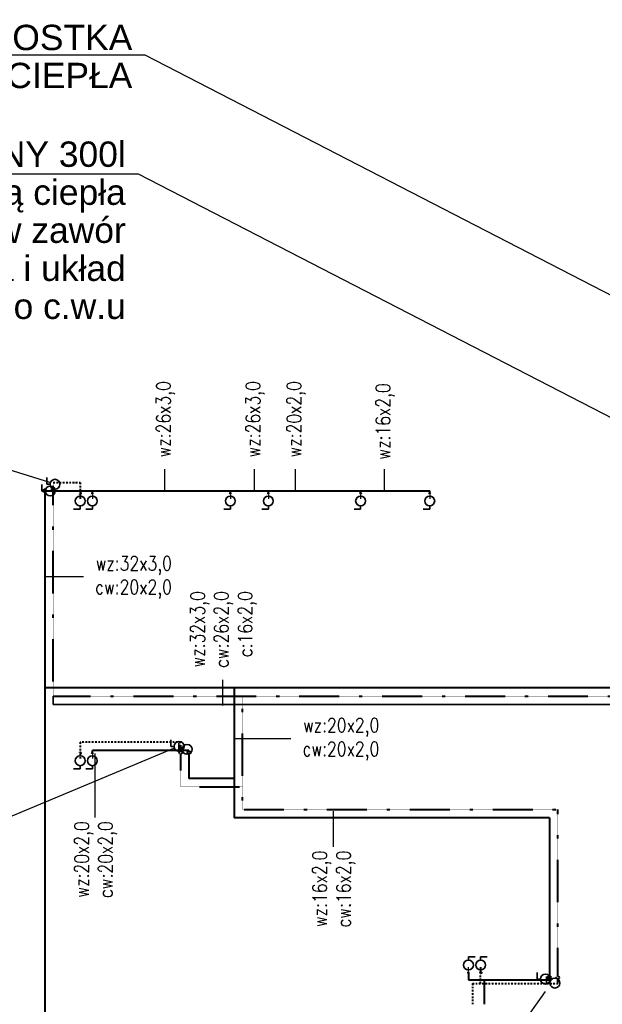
# Model space of a CAD drawing. Header units: millimetres. Extents: x 294088 to 335272, y 35511 to 100072.
# Tile 5 of 7: x 308479 to 313075, y 47016 to 54785. Entities that reach past the tile are written whole.
import ezdxf
from ezdxf import colors
from ezdxf.entities.mleader import LeaderData, LeaderLine
from ezdxf.enums import TextEntityAlignment as Align
from ezdxf.lldxf.tags import DXFTag
from ezdxf.math import Vec2, Vec3

# ---------------------------------------------------------------- set-up
doc = ezdxf.new("R2010")
doc.units = ezdxf.units.MM
doc.linetypes.add('DASHDOT', pattern=[25.4, 12.7, -6.35, 0, -6.35])
doc.linetypes.add('DASHED', pattern=[0.75, 0.5, -0.25])
for name, color, linetype, lineweight in [('__B_OPIS', 10, 'Continuous', 25), ('_B-woda ciepła', 240, 'DASHDOT', 40), ('_B__CYRKULACJA', 190, 'DASHED', 35), ('_B_OPIS', 221, 'Continuous', 25), ('_B_zawory', 250, 'Continuous', 35), ('IS_WODA', 160, 'Continuous', 40)]:
    doc.layers.add(name, color=color, linetype=linetype, lineweight=lineweight)
doc.layers.add('_B_Zimna_woda', color=5, linetype='SOLID', lineweight=30, true_color=0x0000ff)
doc.styles.add('CP_ATTR', font='ROMANS.SHX')
doc.styles.add('STYL1', font='SIMPLEX.SHX', dxfattribs={"width": 0.8})
tags = doc.linetypes.add('SOLID', pattern=[10, 10, 0]).pattern_tags.tags
tags[6:7] = [DXFTag(74, 4), DXFTag(75, 0), DXFTag(340, '0'), DXFTag(46, 0.0), DXFTag(50, 0.0), DXFTag(44, 0.0), DXFTag(45, 0.0)]
tags[4:5] = [DXFTag(74, 4), DXFTag(75, 0), DXFTag(340, '0'), DXFTag(46, 0.0), DXFTag(50, 0.0), DXFTag(44, 0.0), DXFTag(45, 0.0)]

# ---------------------------------------------------------------- blocks, each defined once
blk = doc.blocks.new('_None')
blk = doc.blocks.new('CPHS_873')
for p, q in [((0, 0.3), (0, 0.5)), ((0, 0.5), (0.4, 0.5))]:
    blk.add_line(p, q)
blk.add_circle((0, 0), 0.3)
at = {"linetype": 'ByBlock', "style": 'CP_ATTR', "flags": 9}
for tag, p in [('TEMPERATURE', (-0.0912248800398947, -0.01845471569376)), ('CHARACTER', (-0.0912248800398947, -0.0183855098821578)), ('ORDER-NO', (-0.0912248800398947, -0.0186461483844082)), ('NAME', (-0.0912248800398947, -0.0182681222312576)), ('FLOW', (-0.0912248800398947, -0.0183268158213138)), ('NUMBER', (-0.0912248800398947, -0.0185134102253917)), ('PRODUCT-TYPE', (-0.0912248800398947, -0.0185782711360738)), ('PN', (-0.0910380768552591, -0.0183268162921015)), ('OTHER', (-0.0910349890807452, -0.0182681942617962)), ('PRODUCER', (-0.0909469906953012, -0.0183268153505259)), ('VOLTAGE', (-0.0908559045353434, -0.0185165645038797)), ('ARTICLE', (-0.0908296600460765, -0.018257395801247)), ('WEIGHT', (-0.0907987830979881, -0.0183885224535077)), ('GROUP', (-0.09078797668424, -0.018453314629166)), ('POWER', (-0.0907864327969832, -0.018653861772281)), ('DN', (-0.0906413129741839, -0.0185875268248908))]:
    blk.add_attdef(tag, text='', height=5e-05, dxfattribs=at).set_placement(p, align=Align.MIDDLE_LEFT)

msp = doc.modelspace()

# ---------------------------------------------------------------- linework, layer by layer
at = {"layer": '_B-woda ciepła'}
for p, q in [((308743.509121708, 51132.8352443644), (308957.533994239, 51132.8352443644)), ((308957.533994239, 51132.8352443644), (308957.533994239, 51055.24753641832)), ((308955.6765754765, 51041.82799405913), (308955.6765754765, 51003.7684669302)), ((309749.8860453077, 49083.16487846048), (308957.533994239, 49083.16487846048)), ((308957.533994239, 49083.16487846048), (308957.533994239, 49005.5771705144)), ((308955.6765754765, 48992.15762815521), (308955.6765754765, 48954.09810102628)), ((312114.4356634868, 47180.15142291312), (312114.4356634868, 47257.7391308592)), ((312116.2930822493, 47271.15867321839), (312116.2930822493, 47309.21820034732)), ((312050.9644205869, 47180.15142291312), (312723.5347566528, 47180.15142291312)), ((312050.9644205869, 47180.15142291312), (312050.9644205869, 47016.8844006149))]:
    msp.add_line(p, q, dxfattribs=at)
at = {"layer": '_B-woda ciepła', "ltscale": 0.1}
for p, q in [((308743.509121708, 51092.13410306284), (308743.509121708, 51132.8352443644)), ((308743.509121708, 49446.72206490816), (308743.509121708, 51069.56863087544)), ((308743.509121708, 49446.72206490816), (316921.8551424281, 49446.72206490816)), ((310236.8682296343, 48551.94775372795), (310236.8682296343, 49446.72206490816)), ((309749.8860453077, 49014.29172232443), (309749.8860453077, 49083.16487846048)), ((309749.8860453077, 48731.30864771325), (309749.8860453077, 48991.72625013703)), ((309749.8860453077, 48731.30864771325), (310236.8682296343, 48731.30864771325)), ((310236.8682296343, 48551.94775372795), (312723.5347566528, 48551.94775372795)), ((312723.5347566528, 47238.37007125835), (312723.5347566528, 48551.94775372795)), ((312723.5347566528, 47180.15142291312), (312723.5347566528, 47215.80459907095))]:
    msp.add_line(p, q, dxfattribs=at)
at = {"layer": '_B-woda ciepła'}
for centre, radius in [((308743.3859675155, 51080.85136696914), 11.28340820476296), ((308955.6765754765, 51047.79823049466), 5.970236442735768), ((308955.6765754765, 48998.12786459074), 5.970236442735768), ((309749.7628911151, 49003.00898623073), 11.28340820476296), ((312116.2930822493, 47265.18843678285), 5.970236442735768), ((312723.6579108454, 47227.08733516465), 11.28340820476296)]:
    msp.add_circle(centre, radius, dxfattribs=at)
at = {"layer": '_B__CYRKULACJA'}
for p, q in [((308743.509121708, 49446.72206490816), (308743.509121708, 49381.82609135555)), ((308743.509121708, 49381.82609135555), (317046.9563319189, 49381.82609135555))]:
    msp.add_line(p, q, dxfattribs=at)
at = {"layer": '_B_Zimna_woda'}
for p, q in [((309052.7539843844, 51036.69617278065), (309052.7539843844, 51003.7684669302)), ((310141.4473686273, 51036.69617278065), (310141.4473686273, 51003.7684669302)), ((310441.0706760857, 51036.69617278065), (310441.0706760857, 51003.7684669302)), ((311168.727279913, 51036.69617278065), (311168.727279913, 51003.7684669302)), ((311714.0044792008, 51036.69617278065), (311714.0044792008, 51003.7684669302)), ((309052.7539843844, 48987.02580687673), (309052.7539843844, 48954.09810102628)), ((312019.2156733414, 47276.29049449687), (312019.2156733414, 47309.21820034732))]:
    msp.add_line(p, q, dxfattribs=at)
for centre in [(309052.7539843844, 51047.79823049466), (310141.4473686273, 51047.79823049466), (310441.0706760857, 51047.79823049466), (311168.727279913, 51047.79823049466), (311714.0044792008, 51047.79823049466), (309052.7539843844, 48998.12786459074), (312019.2156733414, 47265.18843678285)]:
    msp.add_circle(centre, 5.970236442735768, dxfattribs=at)
at = {"layer": 'IS_WODA'}
for p, q in [((308678.6131481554, 51056.86336127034), (308678.6131481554, 44731.04498976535)), ((308689.746562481, 51068.33531851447), (311714.0044792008, 51068.33531851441)), ((309052.7539843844, 51054.67718120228), (309052.7539843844, 51068.33531851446)), ((310141.4473686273, 51054.67718120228), (310141.4473686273, 51068.33531851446)), ((310441.0706760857, 51054.67718120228), (310441.0706760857, 51068.33531851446)), ((311168.727279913, 51054.67718120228), (311168.727279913, 51068.33531851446)), ((311714.0044792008, 51054.67718120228), (311714.0044792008, 51068.33531851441)), ((317264.6983458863, 49511.61803846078), (308678.6131481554, 49511.61803846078)), ((310171.9722560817, 49511.61803846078), (310171.9722560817, 48487.05178017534)), ((309814.7820188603, 49018.66495261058), (309052.7539843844, 49018.66495261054)), ((309052.7539843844, 49005.00681529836), (309052.7539843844, 49018.66495261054)), ((309814.7820188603, 49018.66495261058), (309814.7820188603, 49014.3907331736)), ((309814.7820188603, 48991.82586866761), (309814.7820188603, 48796.20462126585)), ((310171.9722560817, 48796.20462126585), (309814.7820188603, 48796.20462126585)), ((312658.6387831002, 48487.05178017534), (310171.9722560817, 48487.05178017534)), ((312658.6387831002, 48487.05178017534), (312658.6387831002, 47238.46908210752)), ((312019.2156733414, 47258.30948607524), (312019.2156733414, 47209.47825334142)), ((312019.2156733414, 47209.47825334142), (312658.6387831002, 47209.47825334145)), ((312146.1844107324, 47016.31404539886), (312146.1844107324, 47208.71499211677))]:
    msp.add_line(p, q, dxfattribs=at)
for centre in [(308678.4647460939, 51068.14579352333), (309814.9304209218, 49003.1083009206), (312658.4903810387, 47227.18664985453)]:
    msp.add_circle(centre, 11.28340820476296, dxfattribs=at)

# ---------------------------------------------------------------- block references
at = {"layer": '_B_zawory', "ltscale": 3, "xscale": 130, "yscale": 130, "zscale": 130}
for p, rotation in [((308757.6593748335, 51119.21340971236, 4.614583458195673e-07), 89.9999999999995), ((308720.128290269, 51065.54118298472, 4.614583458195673e-07), 89.9999999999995), ((308956.4201360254, 50987.33544329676), 179.9999999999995), ((309052.4656462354, 50987.33544329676), 179.9999999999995), ((310141.1590304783, 50987.33544329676), 179.9999999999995), ((310440.7823379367, 50987.33544329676), 179.9999999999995), ((311168.4389417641, 50987.33544329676), 179.9999999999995), ((311713.7161410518, 50987.33544329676), 179.9999999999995), ((309736.9900717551, 49050.5825275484), 89.9999999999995), ((309800.3441777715, 49028.00875744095), 89.9999999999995), ((308956.4201360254, 48937.66507739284), 179.9999999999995), ((309052.4656462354, 48937.66507739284), 179.9999999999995), ((312019.5040114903, 47325.65122398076), 359.9999999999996), ((312115.5495217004, 47325.65122398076), 359.9999999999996), ((312626.4975363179, 47214.6890300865, 4.614583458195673e-07), 89.9999999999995), ((312700.97953524, 47183.09755746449, 4.614583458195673e-07), 89.9999999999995)]:
    msp.add_blockref('CPHS_873', p, dxfattribs=dict(at, rotation=rotation))

# ---------------------------------------------------------------- leaders
at = {"layer": '__B_OPIS'}
ml = msp.add_multileader_mtext('Standard', dxfattribs=at)
ml.set_content('{\\f@Arial Unicode MS|b0|i0|c238|p0;\\W1;WEWNĘTRZNA JEDNOSTKA \\PPOMPY CIEPŁA}', color=256, style='STYL1')
ml.set_leader_properties(color=256)
ml.set_arrow_properties(name='NONE')
ml.build(insert=Vec2(0, 0))
ml.multileader.update_dxf_attribs({"has_text_frame": 1, "text_left_attachment_type": 6, "text_right_attachment_type": 6, "text_top_attachment_type": 0, "text_bottom_attachment_type": 0, "dogleg_length": 0.1, "arrow_head_size": 100})
ctx = ml.context
ctx.base_point, ctx.char_height, ctx.arrow_head_size, ctx.landing_gap_size, ctx.plane_origin = Vec3(305483.7515079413, 54504.4200230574, -7472.111019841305), 200, 100, 100, Vec3(347346.1044371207, 114513.6276410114, -7472.111019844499)
ctx.left_attachment, ctx.right_attachment, ctx.text_align_type, ctx.attachment_type = 6, 6, 2, 2
notes = []
notes.append((ctx, [(1, (1, 1, 0), (309468.1625584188, 54504.4200230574, -7472.111019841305), (-1, 0), 0.1, [(1, [(316966.4001173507, 50638.32869515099, -7472.111019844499), (316966.4001173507, 50638.32869515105, -7472.111019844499)], 256, [])])]))
ctx.mtext.insert, ctx.mtext.alignment, ctx.mtext.line_spacing_factor, ctx.mtext.flow_direction = Vec3(309368.0625584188, 54744.4200230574, -7472.111019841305), 3, 0.9, 5
ml = msp.add_multileader_mtext('Standard', dxfattribs=at)
ml.set_content('{\\f@Arial Unicode MS|b0|i0|c238|p0;\\W1;BOJLER ELEKTRYCZNY 300l\\PPołączony w układ z pompą ciepła \\Pwyposażony w zawór \\Pbezpieczeństwa i układ \\Ppompowy do c.w.u}', color=256, style='STYL1')
ml.set_leader_properties(color=256)
ml.set_arrow_properties(name='NONE')
ml.build(insert=Vec2(0, 0))
ml.multileader.update_dxf_attribs({"has_text_frame": 1, "text_left_attachment_type": 6, "text_right_attachment_type": 6, "text_top_attachment_type": 0, "text_bottom_attachment_type": 0, "dogleg_length": 0.1, "arrow_head_size": 100})
ctx = ml.context
ctx.base_point, ctx.char_height, ctx.arrow_head_size, ctx.landing_gap_size, ctx.plane_origin = Vec3(304978.021193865, 53564.88196111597, -7472.111019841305), 200, 100, 100, Vec3(347294.2622540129, 113574.08957907, -7472.111019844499)
ctx.left_attachment, ctx.right_attachment, ctx.text_align_type, ctx.attachment_type = 6, 6, 2, 2
notes.append((ctx, [(1, (1, 1, 0), (309416.3203753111, 53564.88196111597, -7472.111019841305), (-1, 0), 0.1, [(1, [(316914.5579342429, 49698.79063320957, -7472.111019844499), (316914.5579342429, 49698.79063320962, -7472.111019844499)], 256, [])])]))
ctx.mtext.insert, ctx.mtext.alignment, ctx.mtext.line_spacing_factor, ctx.mtext.flow_direction = Vec3(309316.2203753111, 53823.54498976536, -7472.111019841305), 3, 0.9, 5
at = {"layer": '_B_OPIS'}
ml = msp.add_multileader_mtext('Standard', dxfattribs=at)
ml.set_content('{\\Fsimplex.shx|c1;Zaw. odcinające w szafce zaworowej \\Pzw:zaw.odc.DN25\\Pcw:}zaw.odc.DN15', color=256, style='STYL1')
ml.set_leader_properties(color=256)
ml.build(insert=Vec2(0, 0))
ml.multileader.update_dxf_attribs({"has_text_frame": 1, "text_left_attachment_type": 2, "text_right_attachment_type": 2, "text_top_attachment_type": 0, "text_bottom_attachment_type": 0, "dogleg_length": 0.1, "arrow_head_size": 5})
ctx = ml.context
ctx.base_point, ctx.char_height, ctx.arrow_head_size, ctx.landing_gap_size, ctx.plane_origin, ctx.plane_x_axis, ctx.plane_y_axis = Vec3(304977.5197321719, 51499.52701519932), 200, 5, 20, Vec3(314812.4840922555, 53431.63689098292), Vec3(1, 9.797174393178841e-16), Vec3(-9.797174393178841e-16, 1)
ctx.left_attachment, ctx.right_attachment = 2, 2
notes.append((ctx, [(0, (1, 1, 0), (307543.3964109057, 51499.52701519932), (-1, -9.797174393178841e-16), 301.1147739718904, [(0, [(308720.7938248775, 51131.9386298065)], 256, [])])]))
ctx.mtext.insert, ctx.mtext.text_direction, ctx.mtext.rotation, ctx.mtext.width, ctx.mtext.flow_direction = Vec3(304997.5197321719, 52099.52701519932), Vec3(1, 9.797174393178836e-16), 9.797174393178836e-16, 2933.565495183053, 5
ml = msp.add_multileader_mtext('Standard', dxfattribs=at)
ml.set_content('{\\Fsimplex.shx|c1;wz:}26x3,0', color=256, style='STYL1')
ml.set_leader_properties(color=256)
ml.build(insert=Vec2(0, 0))
ml.multileader.update_dxf_attribs({"has_text_frame": 1, "text_left_attachment_type": 2, "text_right_attachment_type": 2, "text_top_attachment_type": 0, "text_bottom_attachment_type": 0, "dogleg_length": 0.1, "arrow_head_size": 7.5})
ctx = ml.context
ctx.base_point, ctx.char_height, ctx.arrow_head_size, ctx.landing_gap_size, ctx.plane_origin, ctx.plane_x_axis, ctx.plane_y_axis = Vec3(309624.1137188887, 51238.81656578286), 112.5, 7.5, 30, Vec3(313451.6122996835, 52335.12822231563), Vec3(2.020667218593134e-15, 1), Vec3(-1, 2.020667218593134e-15)
ctx.left_attachment, ctx.right_attachment, ctx.text_align_type = 2, 2, 2
notes.append((ctx, [(0, (1, 1, 0), (309624.1137188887, 51176.07464451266), (2.020667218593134e-15, 1), 62.74192127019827, [(0, [(309624.1137188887, 51066.70173073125)], 256, [])])]))
ctx.mtext.insert, ctx.mtext.text_direction, ctx.mtext.rotation, ctx.mtext.width, ctx.mtext.alignment, ctx.mtext.flow_direction = Vec3(309557.1494331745, 51933.10228006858), Vec3(2.020667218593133e-15, 1), 1.570796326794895, 2082.622490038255, 3, 5
ml = msp.add_multileader_mtext('Standard', dxfattribs=at)
ml.set_content('{\\Fsimplex.shx|c1;wz:}26x3,0', color=256, style='STYL1')
ml.set_leader_properties(color=256)
ml.build(insert=Vec2(0, 0))
ml.multileader.update_dxf_attribs({"has_text_frame": 1, "text_left_attachment_type": 2, "text_right_attachment_type": 2, "text_top_attachment_type": 0, "text_bottom_attachment_type": 0, "dogleg_length": 0.1, "arrow_head_size": 7.5})
ctx = ml.context
ctx.base_point, ctx.char_height, ctx.arrow_head_size, ctx.landing_gap_size, ctx.plane_origin, ctx.plane_x_axis, ctx.plane_y_axis = Vec3(310330.4486233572, 51238.81656578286), 112.5, 7.5, 30, Vec3(314157.9472041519, 52335.12822231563), Vec3(2.020667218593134e-15, 1), Vec3(-1, 2.020667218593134e-15)
ctx.left_attachment, ctx.right_attachment, ctx.text_align_type = 2, 2, 2
notes.append((ctx, [(0, (1, 1, 0), (310330.4486233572, 51176.07464451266), (2.020667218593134e-15, 1), 62.74192127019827, [(0, [(310330.4486233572, 51066.70173073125)], 256, [])])]))
ctx.mtext.insert, ctx.mtext.text_direction, ctx.mtext.rotation, ctx.mtext.width, ctx.mtext.alignment, ctx.mtext.flow_direction = Vec3(310263.4843376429, 51933.10228006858), Vec3(2.020667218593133e-15, 1), 1.570796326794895, 2082.622490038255, 3, 5
ml = msp.add_multileader_mtext('Standard', dxfattribs=at)
ml.set_content('{\\Fsimplex.shx|c1;wz:}20x2,0', color=256, style='STYL1')
ml.set_leader_properties(color=256)
ml.build(insert=Vec2(0, 0))
ml.multileader.update_dxf_attribs({"has_text_frame": 1, "text_left_attachment_type": 2, "text_right_attachment_type": 2, "text_top_attachment_type": 0, "text_bottom_attachment_type": 0, "dogleg_length": 0.1, "arrow_head_size": 7.5})
ctx = ml.context
ctx.base_point, ctx.char_height, ctx.arrow_head_size, ctx.landing_gap_size, ctx.plane_origin, ctx.plane_x_axis, ctx.plane_y_axis = Vec3(310654.5886137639, 51238.81656578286), 112.5, 7.5, 30, Vec3(314482.0871945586, 52335.12822231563), Vec3(2.020667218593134e-15, 1), Vec3(-1, 2.020667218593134e-15)
ctx.left_attachment, ctx.right_attachment, ctx.text_align_type = 2, 2, 2
notes.append((ctx, [(0, (1, 1, 0), (310654.5886137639, 51176.07464451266), (2.020667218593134e-15, 1), 62.74192127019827, [(0, [(310654.5886137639, 51066.70173073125)], 256, [])])]))
ctx.mtext.insert, ctx.mtext.text_direction, ctx.mtext.rotation, ctx.mtext.width, ctx.mtext.alignment, ctx.mtext.flow_direction = Vec3(310587.6243280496, 51933.10228006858), Vec3(2.020667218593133e-15, 1), 1.570796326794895, 2082.622490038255, 3, 5
ml = msp.add_multileader_mtext('Standard', dxfattribs=at)
ml.set_content('{\\Fsimplex.shx|c1;wz:}16x2,0', color=256, style='STYL1')
ml.set_leader_properties(color=256)
ml.build(insert=Vec2(0, 0))
ml.multileader.update_dxf_attribs({"has_text_frame": 1, "text_left_attachment_type": 2, "text_right_attachment_type": 2, "text_top_attachment_type": 0, "text_bottom_attachment_type": 0, "dogleg_length": 0.1, "arrow_head_size": 7.5})
ctx = ml.context
ctx.base_point, ctx.char_height, ctx.arrow_head_size, ctx.landing_gap_size, ctx.plane_origin, ctx.plane_x_axis, ctx.plane_y_axis = Vec3(311356.0856079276, 51238.81656578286), 112.5, 7.5, 30, Vec3(315183.5841887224, 52335.12822231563), Vec3(2.020667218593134e-15, 1), Vec3(-1, 2.020667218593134e-15)
ctx.left_attachment, ctx.right_attachment, ctx.text_align_type = 2, 2, 2
notes.append((ctx, [(0, (1, 1, 0), (311356.0856079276, 51176.07464451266), (2.020667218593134e-15, 1), 62.74192127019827, [(0, [(311356.0856079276, 51066.70173073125)], 256, [])])]))
ctx.mtext.insert, ctx.mtext.text_direction, ctx.mtext.rotation, ctx.mtext.width, ctx.mtext.alignment, ctx.mtext.flow_direction = Vec3(311289.1213222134, 51915.95942292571), Vec3(2.020667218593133e-15, 1), 1.570796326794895, 2082.622490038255, 3, 5
ml = msp.add_multileader_mtext('Standard', dxfattribs=at)
ml.set_content('{\\Fsimplex.shx|c1;}wz:32x3,0\\Pcw:20x2,0', color=256, style='STYL1')
ml.set_leader_properties(color=256)
ml.build(insert=Vec2(0, 0))
ml.multileader.update_dxf_attribs({"has_text_frame": 1, "text_left_attachment_type": 2, "text_right_attachment_type": 2, "text_top_attachment_type": 0, "text_bottom_attachment_type": 0, "dogleg_length": 0.1, "arrow_head_size": 7.5})
ctx = ml.context
ctx.base_point, ctx.char_height, ctx.arrow_head_size, ctx.landing_gap_size, ctx.plane_origin, ctx.plane_x_axis, ctx.plane_y_axis = Vec3(308981.6477067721, 50391.11819248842), 112.5, 7.5, 30, Vec3(309852.9194820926, 46563.61961169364), Vec3(1, -1.959434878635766e-15), Vec3(1.959434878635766e-15, 1)
ctx.left_attachment, ctx.right_attachment, ctx.text_align_type = 2, 2, 2
notes.append((ctx, [(0, (1, 1, 0), (308918.9057855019, 50391.11819248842), (1, -1.959434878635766e-15), 62.74192127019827, [(0, [(308678.6131481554, 50391.11819248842)], 256, [])])]))
ctx.mtext.insert, ctx.mtext.text_direction, ctx.mtext.rotation, ctx.mtext.width, ctx.mtext.alignment, ctx.mtext.flow_direction = Vec3(309680.2191353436, 50551.8324782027), Vec3(1, -1.959434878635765e-15), -1.959434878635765e-15, 2082.622490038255, 3, 5
ml = msp.add_multileader_mtext('Standard', dxfattribs=at)
ml.set_content('{\\Fsimplex.shx|c1;wz:}32x3,0\\P{\\Fsimplex.shx|c1;cw:}26x2,0\\Pc:16x2,0', color=256, style='STYL1')
ml.set_leader_properties(color=256)
ml.build(insert=Vec2(0, 0))
ml.multileader.update_dxf_attribs({"has_text_frame": 1, "text_left_attachment_type": 2, "text_right_attachment_type": 2, "text_top_attachment_type": 0, "text_bottom_attachment_type": 0, "dogleg_length": 0.1, "arrow_head_size": 7.5})
ctx = ml.context
ctx.base_point, ctx.char_height, ctx.arrow_head_size, ctx.landing_gap_size, ctx.plane_origin, ctx.plane_x_axis, ctx.plane_y_axis = Vec3(310081.0098053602, 49577.13363314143), 112.5, 7.5, 30, Vec3(313908.508386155, 50448.4054084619), Vec3(2.020667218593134e-15, 1), Vec3(-1, 2.020667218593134e-15)
ctx.left_attachment, ctx.right_attachment, ctx.text_align_type = 2, 2, 2
notes.append((ctx, [(0, (1, 1, 0), (310081.0098053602, 49514.39171187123), (2.020667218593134e-15, 1), 62.74192127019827, [(0, [(310081.0098053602, 49365.60139880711)], 256, [])])]))
ctx.mtext.insert, ctx.mtext.text_direction, ctx.mtext.rotation, ctx.mtext.width, ctx.mtext.alignment, ctx.mtext.flow_direction = Vec3(309826.5455196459, 50275.70506171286), Vec3(2.020667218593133e-15, 1), 1.570796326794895, 2082.622490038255, 3, 5
ml = msp.add_multileader_mtext('Standard', dxfattribs=at)
ml.set_content('{\\Fsimplex.shx|c1;}wz:20x2,0\\Pcw:20x2,0', color=256, style='STYL1')
ml.set_leader_properties(color=256)
ml.build(insert=Vec2(0, 0))
ml.multileader.update_dxf_attribs({"has_text_frame": 1, "text_left_attachment_type": 2, "text_right_attachment_type": 2, "text_top_attachment_type": 0, "text_bottom_attachment_type": 0, "dogleg_length": 0.1, "arrow_head_size": 7.5})
ctx = ml.context
ctx.base_point, ctx.char_height, ctx.arrow_head_size, ctx.landing_gap_size, ctx.plane_origin, ctx.plane_x_axis, ctx.plane_y_axis = Vec3(310617.4562820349, 49114.05016779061), 112.5, 7.5, 30, Vec3(312239.0626591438, 45286.55158699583), Vec3(1, -1.959434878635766e-15), Vec3(1.959434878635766e-15, 1)
ctx.left_attachment, ctx.right_attachment, ctx.text_align_type = 2, 2, 2
notes.append((ctx, [(0, (1, 1, 0), (310554.7143607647, 49114.05016779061), (1, -1.959434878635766e-15), 62.74192127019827, [(0, [(310160.3910734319, 49114.05016779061)], 256, [])])]))
ctx.mtext.insert, ctx.mtext.text_direction, ctx.mtext.rotation, ctx.mtext.width, ctx.mtext.alignment, ctx.mtext.flow_direction = Vec3(311316.0277106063, 49274.7644535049), Vec3(1, -1.959434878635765e-15), -1.959434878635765e-15, 2082.622490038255, 3, 5
ml = msp.add_multileader_mtext('Standard', dxfattribs=at)
ml.set_content('{\\Fsimplex.shx|c1;Zaw. odcinające w szafce zaworowej \\Pzw:zaw.odc.DN15\\Pcw:}zaw.odc.DN15', color=256, style='STYL1')
ml.set_leader_properties(color=256)
ml.build(insert=Vec2(0, 0))
ml.multileader.update_dxf_attribs({"has_text_frame": 1, "text_left_attachment_type": 2, "text_right_attachment_type": 2, "text_top_attachment_type": 0, "text_bottom_attachment_type": 0, "dogleg_length": 0.1, "arrow_head_size": 5})
ctx = ml.context
ctx.base_point, ctx.char_height, ctx.arrow_head_size, ctx.landing_gap_size, ctx.plane_origin, ctx.plane_x_axis, ctx.plane_y_axis = Vec3(305086.3859940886, 48179.10712736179), 200, 5, 20, Vec3(315889.811758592, 49443.97462163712), Vec3(1, 9.797174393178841e-16), Vec3(-9.797174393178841e-16, 1)
ctx.left_attachment, ctx.right_attachment = 2, 2
notes.append((ctx, [(0, (1, 1, 0), (307652.2626728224, 48179.10712736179), (-1, -9.797174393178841e-16), 301.1147739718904, [(0, [(309696.4450375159, 49036.83077049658)], 256, [])])]))
ctx.mtext.insert, ctx.mtext.text_direction, ctx.mtext.rotation, ctx.mtext.width, ctx.mtext.flow_direction = Vec3(305106.3859940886, 48779.10712736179), Vec3(1, 9.797174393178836e-16), 9.797174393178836e-16, 2933.565495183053, 5
ml = msp.add_multileader_mtext('Standard', dxfattribs=at)
ml.set_content('{\\Fsimplex.shx|c1;wz:}20x2,0\\P{\\Fsimplex.shx|c1;cw:}20x2,0', color=256, style='STYL1')
ml.set_leader_properties(color=256)
ml.build(insert=Vec2(0, 0))
ml.multileader.update_dxf_attribs({"has_text_frame": 1, "text_left_attachment_type": 2, "text_right_attachment_type": 2, "text_top_attachment_type": 0, "text_bottom_attachment_type": 0, "dogleg_length": 0.1, "arrow_head_size": 7.5})
ctx = ml.context
ctx.base_point, ctx.char_height, ctx.arrow_head_size, ctx.landing_gap_size, ctx.plane_origin, ctx.plane_x_axis, ctx.plane_y_axis = Vec3(309072.7370814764, 47761.79481628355), 112.5, 7.5, 30, Vec3(312900.2356622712, 50269.47148135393), Vec3(2.020667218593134e-15, 1), Vec3(-1, 2.020667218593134e-15)
ctx.left_attachment, ctx.right_attachment, ctx.text_align_type = 2, 2, 2
notes.append((ctx, [(0, (1, 1, 0), (309072.7370814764, 48553.10816612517), (-2.020667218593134e-15, -1), 62.74192127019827, [(0, [(309072.7370814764, 49001.04498976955)], 256, [])])]))
ctx.mtext.insert, ctx.mtext.text_direction, ctx.mtext.rotation, ctx.mtext.width, ctx.mtext.alignment, ctx.mtext.flow_direction = Vec3(308912.0227957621, 48460.36624485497), Vec3(2.020667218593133e-15, 1), 1.570796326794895, 2082.622490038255, 3, 5
ml = msp.add_multileader_mtext('Standard', dxfattribs=at)
ml.set_content('{\\Fsimplex.shx|c1;Zastosować zawór systemowy umożliwający podłączenie zmywarki}', color=256, style='STYL1')
ml.set_leader_properties(color=256)
ml.build(insert=Vec2(0, 0))
ml.multileader.update_dxf_attribs({"has_text_frame": 1, "text_left_attachment_type": 2, "text_right_attachment_type": 2, "text_top_attachment_type": 0, "text_bottom_attachment_type": 0, "dogleg_length": 0.1, "arrow_head_size": 5})
ctx = ml.context
ctx.base_point, ctx.char_height, ctx.arrow_head_size, ctx.landing_gap_size, ctx.plane_origin, ctx.plane_x_axis, ctx.plane_y_axis = Vec3(311460.7212931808, 43232.77493144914, -4.614882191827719e-07), 200, 5, 20, Vec3(316253.1895059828, 45221.72589525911, -4.614882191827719e-07), Vec3(1, 9.797174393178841e-16), Vec3(-9.797174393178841e-16, 1)
ctx.left_attachment, ctx.right_attachment = 2, 2
notes.append((ctx, [(0, (1, 1, 0), (314399.931305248, 43232.77493144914, -4.614882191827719e-07), (-1, -9.797174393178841e-16), 301.1147739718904, [(0, [(315626.7173063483, 48960.36924710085, -4.614882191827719e-07)], 256, [])])]))
ctx.mtext.insert, ctx.mtext.text_direction, ctx.mtext.rotation, ctx.mtext.width, ctx.mtext.flow_direction = Vec3(311480.7212931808, 43868.48921716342, -4.614882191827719e-07), Vec3(1, 9.797174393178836e-16), 9.797174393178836e-16, 2933.565495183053, 5
ml = msp.add_multileader_mtext('Standard', dxfattribs=at)
ml.set_content('{\\Fsimplex.shx|c1;wz:}16x2,0\\P{\\Fsimplex.shx|c1;cw:}16x2,0', color=256, style='STYL1')
ml.set_leader_properties(color=256)
ml.build(insert=Vec2(0, 0))
ml.multileader.update_dxf_attribs({"has_text_frame": 1, "text_left_attachment_type": 2, "text_right_attachment_type": 2, "text_top_attachment_type": 0, "text_bottom_attachment_type": 0, "dogleg_length": 0.1, "arrow_head_size": 7.5})
ctx = ml.context
ctx.base_point, ctx.char_height, ctx.arrow_head_size, ctx.landing_gap_size, ctx.plane_origin, ctx.plane_x_axis, ctx.plane_y_axis = Vec3(310950.8646933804, 47546.57362787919), 112.5, 7.5, 30, Vec3(314778.3632741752, 48400.7025460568), Vec3(2.020667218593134e-15, 1), Vec3(-1, 2.020667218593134e-15)
ctx.left_attachment, ctx.right_attachment, ctx.text_align_type = 2, 2, 2
notes.append((ctx, [(0, (1, 1, 0), (310950.8646933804, 48320.74412057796), (-2.020667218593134e-15, -1), 62.74192127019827, [(0, [(310950.8646933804, 48547.20997969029)], 256, [])])]))
ctx.mtext.insert, ctx.mtext.text_direction, ctx.mtext.rotation, ctx.mtext.width, ctx.mtext.alignment, ctx.mtext.flow_direction = Vec3(310790.1504076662, 48228.00219930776), Vec3(2.020667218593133e-15, 1), 1.570796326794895, 2082.622490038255, 3, 5
ml = msp.add_multileader_mtext('Standard', dxfattribs=at)
ml.set_content('{\\Fsimplex.shx|c1;Zaw. odcinające w szafce zaworowej \\Pzw:zaw.odc.DN15\\Pcw:}zaw.odc.DN15', color=256, style='STYL1')
ml.set_leader_properties(color=256)
ml.build(insert=Vec2(0, 0))
ml.multileader.update_dxf_attribs({"has_text_frame": 1, "text_left_attachment_type": 2, "text_right_attachment_type": 2, "text_top_attachment_type": 0, "text_bottom_attachment_type": 0, "dogleg_length": 0.1, "arrow_head_size": 5})
ctx = ml.context
ctx.base_point, ctx.char_height, ctx.arrow_head_size, ctx.landing_gap_size, ctx.plane_origin, ctx.plane_x_axis, ctx.plane_y_axis = Vec3(308985.7029962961, 45597.30791422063, 4.614583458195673e-07), 200, 5, 20, Vec3(318820.6673563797, 47529.41779000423, 4.614583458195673e-07), Vec3(1, 9.797174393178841e-16), Vec3(-9.797174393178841e-16, 1)
ctx.left_attachment, ctx.right_attachment = 2, 2
notes.append((ctx, [(0, (1, 1, 0), (311551.5796750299, 45597.30791422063, 4.614583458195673e-07), (-1, -9.797174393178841e-16), 301.1147739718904, [(0, [(312627.3006353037, 47122.27393886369, 4.614583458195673e-07)], 256, [])])]))
ctx.mtext.insert, ctx.mtext.text_direction, ctx.mtext.rotation, ctx.mtext.width, ctx.mtext.flow_direction = Vec3(309005.7029962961, 46197.30791422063, 4.614583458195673e-07), Vec3(1, 9.797174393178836e-16), 9.797174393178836e-16, 2933.565495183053, 5
for ctx, leaders in notes:
    for number, flags, end, landing, length, lines in leaders:
        leader = LeaderData()
        leader.index, (leader.has_last_leader_line, leader.has_dogleg_vector, leader.attachment_direction) = number, flags
        leader.last_leader_point, leader.dogleg_vector, leader.dogleg_length = Vec3(end), Vec3(landing), length
        for number, points, colour, breaks in lines:
            line = LeaderLine()
            line.index, line.vertices, line.color, line.breaks = number, Vec3.list(points), colors.encode_raw_color(colour), breaks
            leader.lines.append(line)
        ctx.leaders.append(leader)

doc.saveas('drawing.dxf')
